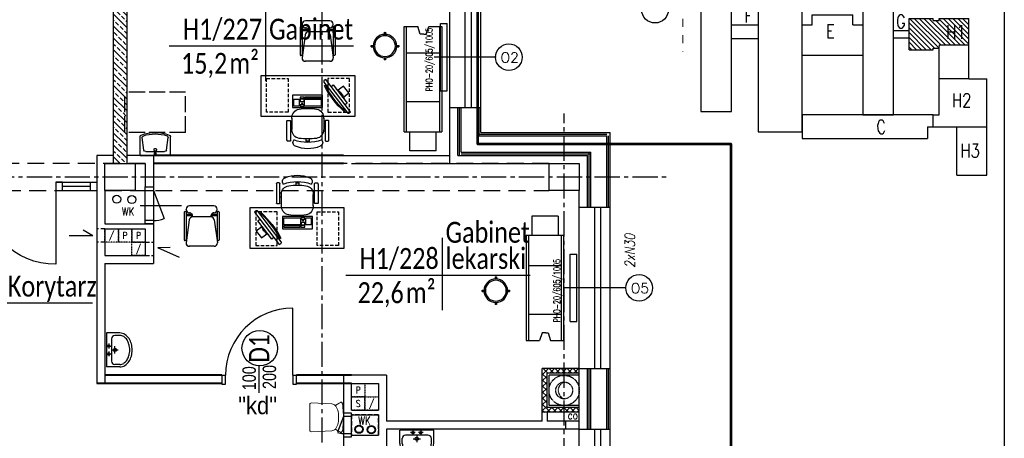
# Model space of a CAD drawing. Header units: millimetres. Extents: x 20447 to 23253, y -8211 to -4238.
# Tile 11 of 18: x 21753 to 23217, y -6874 to -6252. Entities that reach past the tile are written whole.
import ezdxf
from ezdxf.enums import TextEntityAlignment as Align

# ---------------------------------------------------------------- set-up
doc = ezdxf.new("R2010")
doc.units = ezdxf.units.MM
for name, pattern in [('ACAD_ISO02W100', [15, 12, -3]), ('CENTER2', [1.125, 0.75, -0.125, 0.125, -0.125]), ('DASHED', [0.75, 0.5, -0.25]), ('HIDDEN2', [0.1875, 0.125, -0.0625]), ('Przerywana', [24, 12, -12])]:
    doc.linetypes.add(name, pattern=pattern)
for name, color, linetype, lineweight in [('__zakres', 10, 'Continuous', 35), ('pfu moje', 95, 'Continuous', 40), ('szachty tabelki', 251, 'Continuous', 30), ('ŚCIANY_STARE', 250, 'Continuous', 25)]:
    doc.layers.add(name, color=color, linetype=linetype, lineweight=lineweight)
for name, color, linetype in [('_A_metki', 19, 'Continuous'), ('DOCIEPLENIE', 8, 'Continuous'), ('DRZWIOPIS', 250, 'Continuous'), ('GRAWITACJE', 1, 'HIDDEN2'), ('KONSTRUKCJA', 4, 'Continuous'), ('KRESK', 251, 'Continuous'), ('KRESKOWANIE', 250, 'Continuous'), ('ML-grzejniki', 3, 'Continuous'), ('ML-opis grzejniki', 1, 'Continuous'), ('nowe urz. sanit.', 251, 'Continuous'), ('OKNA', 250, 'Continuous'), ('okna wywietrzaki', 250, 'Continuous'), ('OKNA_OPIS', 7, 'Continuous'), ('OPIS', 7, 'Continuous'), ('opisy', 2, 'Continuous'), ('OPISY_ARCHITEKTURA', 7, 'Continuous'), ('OSIE', 1, 'CENTER2'), ('PODCIAGI', 251, 'DASHED'), ('s-piony c.o', 1, 'Continuous'), ('SANITARNE', 3, 'Continuous'), ('SCIANY_WEWNETRZNE', 5, 'Continuous'), ('SCIANY_ZEWNĘTRZNE', 5, 'Continuous'), ('SCIANY_ŻELBETOWE', 250, 'Continuous'), ('SLUPY', 250, 'Continuous'), ('SLUSARKA', 7, 'Continuous'), ('STOLDRZWI', 7, 'Continuous'), ('SZACHTY_EL', 250, 'Continuous'), ('TABELKA', 7, 'Continuous'), ('TECHNOLOGIA', 5, 'Continuous'), ('URZĄDZ_SANIT', 4, 'Continuous'), ('URZĄDZENIA_SANITARNE', 3, 'Continuous'), ('WODKAN', 3, 'Continuous'), ('ściany_p.pożar_kresk', 1, 'Continuous')]:
    doc.layers.add(name, color=color, linetype=linetype)
doc.styles.add('ARIAL', font='arial.ttf', dxfattribs={"width": 0.9})
doc.styles.add('MM', font='calibri.ttf', dxfattribs={"width": 0.6, "height": 15})
doc.styles.add('PITSIMP8', font='pitsimp8')
doc.styles.add('ROMAND', font='romand', dxfattribs={"height": 20})
doc.styles.add('ROMANS', font='ROMANS.shx', dxfattribs={"width": 0.6})
doc.styles.add('ROMANT', font='romant', dxfattribs={"height": 20})
doc.linetypes.add('OGRODZENIE1', pattern='A,0.25,-0.1,[133,ltypeshp.shx,S=0.1,R=0,X=-0.1,Y=0],-0.1,1', length=1.45)
doc.linetypes.add('ZIGZAG', pattern='A,0.0001,-0.2,[131,ltypeshp.shx,S=0.2,R=0,X=-0.2,Y=0],-0.4,[131,ltypeshp.shx,S=0.2,R=180,X=0.2,Y=0],-0.2', length=0.8001)
pattern_1 = [(45, (27150.955, -23019.7574), (-4.490128, 4.490128), []), (135, (27150.955, -23019.7574), (-4.490128, -4.490128), [])]
pattern_2 = [(315, (20665.042, -7897.261), (8.838835, 8.838835), []), (315, (20669.461, -7892.842), (8.838835, 8.838835), [6.25, -3.125])]

# ---------------------------------------------------------------- blocks, each defined once
blk = doc.blocks.new('OKNO_SCIANA_1X1')
for p, q in [((0.5, 1.5), (0.5, -0.5)), ((0, 1), (1, 1)), ((0, 0.7), (1, 0.7)), ((0, 0.5), (1, 0.5)), ((0, 0), (1, 0))]:
    blk.add_line(p, q)
blk = doc.blocks.new('umywalka_50')
for p, q in [((25.2, 0), (-25.2, 0)), ((-25.2, -20), (-25.2, 0)), ((25.2, -20), (25.2, 0)), ((-21.6, -20), (-21.6, -12.5)), ((16.6, -7.5), (-16.6, -7.5)), ((-2.2, -3.6), (-9.5, -3.6)), ((-5.8, -0.5), (-5.8, -6.5)), ((-5.3, -12.8), (5.4, -12.8)), ((0, -7.7), (0, -17.6)), ((9.4, -3.6), (2.3, -3.6)), ((5.8, -0.5), (5.8, -6.5)), ((21.6, -20), (21.6, -12.5))]:
    blk.add_line(p, q)
for centre, radius in [((-5.8, -3.6), 1.76), ((0, -12.8), 2.4), ((5.8, -3.6), 1.76)]:
    blk.add_circle(centre, radius)
for centre, radius, start, end in [((-16.6, -12.5), 5, 90, 180), ((16.6, -12.5), 5, 0, 90), ((-11.1, -20), 14.1, 180, 212.8258), ((-5.8, -16.6), 20.4, 212.8258, 237.2956), ((-11.1, -20), 10.5, 180, 212.8258), ((-5.8, -16.6), 16.8, 212.8258, 237.2956), ((5.8, -16.6), 16.8, 302.7044, 327.1742), ((5.8, -16.6), 20.4, 302.7044, 327.1742), ((11.1, -20), 10.5, 327.1742, 0), ((11.1, -20), 14.1, 327.1742, 0), ((-2.3, -11.1), 26.9, 237.2956, 255.1061), ((-2.3, -11.1), 23.3, 237.2956, 255.1061), ((0, -2.5), 35.8, 255.1061, 270), ((0, -2.5), 32.2, 255.1061, 270), ((0, -2.5), 32.2, 270, 284.8939), ((0, -2.5), 35.8, 270, 284.8939), ((2.3, -11.1), 23.3, 284.8939, 302.7044), ((2.3, -11.1), 26.9, 284.8939, 302.7044)]:
    blk.add_arc(centre, radius, start, end)
blk = doc.blocks.new('DP170')
for p, q in [((12, 180), (72, 180)), ((34.8, 95), (-34.8, 95)), ((12, 10), (122, 10))]:
    blk.add_line(p, q)
for points in [[(0, 190), (0, 180), (12, 180), (12, 190)], [(0, 0), (0, 10), (12, 10), (12, 0)]]:
    blk.add_lwpolyline(points, close=True)
for centre, radius, start, end in [((12, 180), 60, 270, 0), ((12, 10), 110, 0.0018, 90.0018)]:
    blk.add_arc(centre, radius, start, end)
blk = doc.blocks.new('A$7E94F132B1B80')
at = {"color": 18, "linetype": 'Continuous', "lineweight": 0}
for p, q in [((2.3, 44.3), (2, 43.8)), ((2.9, 44.8), (2.3, 44.3)), ((2.9, 44.8), (3.2, 44.9)), ((3.6, 45), (3.2, 44.9)), ((3.6, 45), (4, 44.9)), ((4.3, 44.8), (4, 44.9)), ((4.3, 44.8), (4.4, 44.7)), ((6.2, 43.7), (4.4, 44.7)), ((47.5, 43.9), (17.4, 42.4)), ((48.5, 43.7), (47.5, 43.9)), ((0.2, 29.9), (0, 26.7)), ((0.4, 33.1), (0.2, 29.9)), ((0.7, 36.3), (0.4, 33.1)), ((1.1, 39.4), (0.7, 36.3)), ((1.5, 42.5), (1.1, 39.4)), ((1.7, 43.2), (1.5, 42.5)), ((2, 43.8), (1.7, 43.2)), ((7.8, 42.8), (6.2, 43.7)), ((7.9, 30.9), (7.6, 28.7)), ((9, 42.1), (7.8, 42.8)), ((8.4, 33), (7.9, 30.9)), ((9.1, 35.1), (8.4, 33)), ((11.1, 40.8), (9, 42.1)), ((10.1, 37), (9.1, 35.1)), ((10.1, 37), (11.6, 39.9)), ((13.2, 41), (11.6, 39.9)), ((14.5, 41.7), (13.2, 41)), ((15.9, 42.2), (14.5, 41.7)), ((17.4, 42.4), (15.9, 42.2)), ((49.3, 43.2), (48.5, 43.7)), ((49.8, 42.4), (49.3, 43.2)), ((50, 41.4), (49.8, 42.4)), ((50, 3.6), (50, 41.4)), ((0, 26.7), (0, 23.5)), ((0, 21.5), (0, 23.5)), ((0, 18.3), (0, 21.5)), ((0.2, 15.1), (0, 18.3)), ((0.4, 11.9), (0.2, 15.1)), ((7.6, 28.7), (7.5, 26.6)), ((7.5, 26.6), (7.5, 18.4)), ((7.5, 18.4), (7.6, 16.3)), ((7.6, 16.3), (7.9, 14.1)), ((0.7, 8.7), (0.4, 11.9)), ((1.1, 5.6), (0.7, 8.7)), ((1.5, 2.5), (1.1, 5.6)), ((1.7, 1.8), (1.5, 2.5)), ((2, 1.2), (1.7, 1.8)), ((2.3, 0.7), (2, 1.2)), ((2.9, 0.2), (2.3, 0.7)), ((3.2, 0.1), (2.9, 0.2)), ((3.6, 0), (3.2, 0.1)), ((3.6, 0), (4, 0.1)), ((4.3, 0.2), (4, 0.1)), ((4.3, 0.2), (4.4, 0.3)), ((6.2, 1.3), (4.4, 0.3)), ((7.8, 2.2), (6.2, 1.3)), ((9, 2.9), (7.8, 2.2)), ((7.9, 14.1), (8.4, 12)), ((8.4, 12), (9.1, 9.9)), ((11.4, 4.4), (9, 2.9)), ((9.1, 9.9), (10.1, 8)), ((10.1, 8), (11.1, 6.1)), ((11.1, 6.1), (12.1, 5)), ((12.1, 5), (13.2, 4)), ((13.2, 4), (14.5, 3.3)), ((14.5, 3.3), (15.9, 2.8)), ((15.9, 2.8), (17.4, 2.6)), ((17.4, 2.6), (47.5, 1.1)), ((47.5, 1.1), (48.5, 1.3)), ((48.5, 1.3), (49.3, 1.8)), ((49.3, 1.8), (49.8, 2.6)), ((49.8, 2.6), (50, 3.6))]:
    blk.add_line(p, q, dxfattribs=at)
blk = doc.blocks.new('*U1666')
at = {"layer": '_A_metki', "color": 1}
for points in [[(50, 21.37), (50, -20)], [(-5.26, 0), (100.46, 0)]]:
    blk.add_lwpolyline(points, dxfattribs=at)
at = {"layer": '_A_metki', "insert": (46.18, -4), "char_height": 12, "width": 19.7618, "attachment_point": 3, "line_spacing_factor": 0.8, "style": 'MM'}
blk.add_mtext('{\\W0.8;m²}', dxfattribs=at)
at = {"layer": '_A_metki', "style": 'MM', "width": 0.8}
for tag, p in [('NAZWA 1', (52, 15)), ('NAZWA 2', (52, 0))]:
    blk.add_attdef(tag, text='', height=12, dxfattribs=at).set_placement(p, align=Align.BOTTOM_LEFT)
for tag, p in [('nr pom.', (48, 0)), ('POW', (24.18, -21.08))]:
    blk.add_attdef(tag, text='', height=12, dxfattribs=at).set_placement(p, align=Align.BOTTOM_RIGHT)
blk.add_attdef('POW.', text='', height=12, dxfattribs=at).set_placement((28, -4), align=Align.TOP_RIGHT)
at = {"layer": '_A_metki', "style": 'MM', "oblique": 15, "width": 0.8}
blk.add_attdef('posadzka', text='', height=12, dxfattribs=at).set_placement((52, -4), align=Align.TOP_LEFT)
blk = doc.blocks.new('FOTEL_DO_BIURKA1')
at = {"layer": 'TECHNOLOGIA'}
for p, q in [((-30.5, -19), (-30.5, 10.3)), ((-30, 10.8), (-25.7, 10.8)), ((-25.2, 10.3), (-25.2, -19)), ((-23, 1.2), (-25.1, 1.2)), ((-23, 13.9), (-23, -2.9)), ((24.2, 13.9), (24.2, -2.9)), ((24.2, 1.2), (26.3, 1.2)), ((26.2, 10.3), (26.2, -19.1)), ((31, 10.8), (26.7, 10.8)), ((31.5, -18.1), (31.5, 10.3)), ((-22.9, -4.8), (-25.1, -4.8)), ((24.1, -4.8), (26.3, -4.8)), ((-26.2, -20), (-29.5, -20)), ((-1.9, -21.9), (-1.9, -16.7)), ((3, -19.6), (-1.9, -19.6)), ((3, -21.9), (3, -16.7)), ((27.2, -20.1), (29.5, -20.1)), ((29.5, -20.1), (30.5, -20.1)), ((31.5, -18.1), (31.5, -19.1))]:
    blk.add_line(p, q, dxfattribs=at)
for centre, radius, start, end in [((-10.1, 14.9), 12.9, 99.7168, 185.5029), ((0.5, -76.7), 105.2, 82.9289, 97.0711), ((11.3, 14.9), 12.9, 354.4971, 80.2832), ((-30, 10.3), 0.5, 90, 180), ((-25.7, 10.3), 0.5, 360, 90), ((26.7, 10.3), 0.5, 90, 180), ((31, 10.3), 0.5, 360, 90), ((-10.4, -3.4), 12.6, 178.1589, 261.7138), ((11.6, -3.4), 12.6, 278.2862, 1.8411), ((-29.5, -19), 1, 180, 270), ((-26.2, -19), 1, 270, 360), ((-15.8, -22.2), 5.8, 138.4307, 251.0287), ((0.6, 38.9), 60.8, 250.108, 289.892), ((0.5, 16.4), 47.7, 247.6412, 292.9238), ((0.6, 82.6), 99.3, 262.596, 277.404), ((16.8, -22.1), 5.85, 292.7424, 39.9909), ((27.2, -19.1), 1, 180, 270), ((30.5, -19.1), 1, 270, 360)]:
    blk.add_arc(centre, radius, start, end, dxfattribs=at)
blk = doc.blocks.new('Monitor')
at = {"layer": 'TECHNOLOGIA', "color": 1}
for p, q in [((15, 10.8), (11.2, 10.8)), ((11.2, 10.8), (11.2, -23.6)), ((11.2, -23.6), (15, -23.6))]:
    blk.add_line(p, q, dxfattribs=at)
at = {"layer": 'TECHNOLOGIA'}
blk.add_lwpolyline([(15, -36.7), (15, 24), (18.2, 24, -0.414214), (19.8, 22.4), (19.8, -35.1, -0.414214), (18.2, -36.7)], format="xyb", close=True, dxfattribs=at)
at = {"layer": 'TECHNOLOGIA', "color": 1}
blk.add_lwpolyline([(10.2, -12.8), (0, -12.8), (0, 0), (10.2, 0)], dxfattribs=at)
for centre, radius, start, end in [((21.9, -6.4), 24, 88.6984, 94.9807), ((23.6, -6.4), 22.5, 96.4372, 99.7495), ((-102.5, -6.4), 125.6, 349.7304, 10.2272), ((-108.9, -6.3), 133.5, 349.6435, 10.3142), ((40.4, -6.4), 30.9, 161.2474, 198.7102), ((23.6, -6.4), 22.5, 260.2082, 263.5205), ((21.9, -6.4), 24, 264.977, 271.2593)]:
    blk.add_arc(centre, radius, start, end, dxfattribs=at)
blk = doc.blocks.new('KLAW')
at = {"layer": 'TECHNOLOGIA'}
for p, q in [((0, 0), (44.5, 0)), ((0, -18), (0, 0)), ((44.5, 0), (44.5, -18)), ((44.5, -18), (0, -18))]:
    blk.add_line(p, q, dxfattribs=at)
at = {"layer": 'TECHNOLOGIA', "color": 1}
for p, q in [((1.9, -2.6), (26.2, -2.6)), ((1.9, -4.4), (1.9, -2.6)), ((26.2, -4.4), (1.9, -4.4)), ((26.5, -6), (2, -6)), ((2, -6), (2, -16)), ((26.2, -2.6), (26.2, -4.4)), ((26.5, -16), (26.5, -6)), ((27.2, -2.6), (33.2, -2.6)), ((27.2, -4.7), (27.2, -2.6)), ((33.2, -4.7), (27.2, -4.7)), ((27.2, -16.1), (27.2, -14.1)), ((27.2, -14.1), (29, -14.1)), ((27.3, -6), (33.2, -6)), ((27.3, -9.2), (27.3, -6)), ((33.2, -9.2), (27.3, -9.2)), ((29, -12.3), (31.4, -12.3)), ((29, -14.1), (29, -12.3)), ((31.4, -12.3), (31.4, -14.1)), ((31.4, -14.1), (33.2, -14.1)), ((33.2, -2.6), (33.2, -4.7)), ((33.2, -6), (33.2, -9.2)), ((33.2, -14.1), (33.2, -16.1)), ((42.5, -6), (34, -6)), ((34, -16), (34, -6)), ((42.5, -16), (42.5, -6)), ((2, -16), (26.5, -16)), ((33.2, -16.1), (27.2, -16.1)), ((34, -16), (42.5, -16))]:
    blk.add_line(p, q, dxfattribs=at)
blk = doc.blocks.new('Klawiatura')
at = {"layer": 'TECHNOLOGIA', "color": 1}
blk.add_blockref('KLAW', (-22.25, 0), dxfattribs=at)
blk = doc.blocks.new('Ba03')
for p, q in [((-1, 20.5), (-1, 17.5)), ((1, 20.5), (1, 17.5)), ((-20.5, 1), (-17.5, 1)), ((17.5, 1), (20.5, 1)), ((-20.5, -1), (-17.5, -1)), ((17.5, -1), (20.5, -1)), ((-1, -17.5), (-1, -20.5)), ((1, -17.5), (1, -20.5))]:
    blk.add_line(p, q)
blk.add_circle((0, 0), 17.5)
at = {"color": 1}
blk.add_circle((0, 0), 15.5, dxfattribs=at)
for start, end in [(87.204, 92.796), (177.204, 182.796), (357.204, 2.796), (267.204, 272.796)]:
    blk.add_arc((0, 0), 20.5, start, end)
blk = doc.blocks.new('2DSAN314')
for p, q in [((-0.5, 0), (-0.5, 0.827)), ((-0.374, 0.224), (-0.427, 0.779)), ((0.374, 0.224), (0.427, 0.779)), ((0.5, 0), (0.5, 0.827)), ((0.5, 0), (-0.5, 0)), ((0.308, 0.167), (-0.308, 0.167))]:
    blk.add_line(p, q)
for points in [[(0.04, 0.245, 0.067459), (0.037, 0.268, 0.079812), (0.028, 0.287, 0.107118), (0.014, 0.3, 0.139889), (0, 0.305, 0.139889), (-0.014, 0.3, 0.107118), (-0.028, 0.287, 0.079812), (-0.037, 0.268, 0.067459), (-0.04, 0.245, 0.067459), (-0.037, 0.221, 0.079812), (-0.028, 0.202, 0.107118), (-0.014, 0.189, 0.139889), (0, 0.185, 0.139889), (0.014, 0.189, 0.107118), (0.028, 0.202, 0.079812), (0.037, 0.221, 0.067459)], [(0.024, 0.086, 0.067459), (0.022, 0.1, 0.079812), (0.017, 0.111, 0.107118), (0.009, 0.119, 0.139889), (0, 0.122, 0.139889), (-0.009, 0.119, 0.107118), (-0.017, 0.111, 0.079812), (-0.022, 0.1, 0.067459), (-0.024, 0.086, 0.067459), (-0.022, 0.071, 0.079812), (-0.017, 0.06, 0.107118), (-0.009, 0.052, 0.139889), (0, 0.05, 0.139889), (0.009, 0.052, 0.107118), (0.017, 0.06, 0.079812), (0.022, 0.071, 0.067459)]]:
    blk.add_lwpolyline(points, format="xyb", close=True)
for centre, radius, start, end in [((0, -0.004), 1.004, 62.4694, 117.5306), ((-0.433, 0.827), 0.0667, 117.5306, 180), ((-0.361, 0.788), 0.0667, 114.4782, 187.6882), ((0, -0.004), 0.938, 65.5218, 114.4782), ((0.361, 0.788), 0.0667, 352.3118, 65.5218), ((0.433, 0.827), 0.0667, 0, 62.4694), ((-0.308, 0.233), 0.0667, 187.6882, 270), ((0.308, 0.233), 0.0667, 270, 352.3118)]:
    blk.add_arc(centre, radius, start, end)
at = {"linetype": 'ByBlock', "style": 'PITSIMP8', "flags": 9}
for tag, p in [('VOLUMENSTROM', (-0.231, 0.46)), ('DRUCK/-STUFE', (-0.231, 0.44)), ('RAUM/GRUPPE', (-0.231, 0.58)), ('BEZEICHNUNG', (-0.231, 0.6)), ('TEMPERATUR', (-0.231, 0.36)), ('POS.NR.G-LV', (-0.231, 0.56)), ('ANSCHLUSS', (-0.231, 0.42)), ('SCHUTZART', (-0.231, 0.32)), ('DREHZAHL', (-0.231, 0.34)), ('KENNUNG', (-0.231, 0.5)), ('LEISTUNG', (-0.231, 0.48)), ('FABRIKAT', (-0.231, 0.54)), ('GROESSE', (-0.231, 0.4)), ('TYP', (-0.231, 0.52)), ('DN', (-0.231, 0.38)), ('SPANNUNG/FREQUENZ', (-0.231, 0.3)), ('GEWICHT', (-0.231, 0.28)), ('FREI', (-0.231, 0.26)), ('FREI', (-0.231, 0.24)), ('FREI', (-0.231, 0.22))]:
    blk.add_attdef(tag, text='', height=0.01, dxfattribs=at).set_placement(p, align=Align.MIDDLE)
blk = doc.blocks.new('Umywalka')
at = {"layer": 'URZĄDZ_SANIT', "xscale": 50, "yscale": 38, "zscale": 50, "rotation": 180}
blk.add_blockref('2DSAN314', (0, 0), dxfattribs=at)
blk = doc.blocks.new('A$7E781763181EF')
at = {"layer": 'nowe urz. sanit.', "color": 250, "linetype": 'ACAD_ISO02W100', "ltscale": 2}
for p, q in [((0, 94.2), (90, 94.2)), ((0, 34.2), (0, 94.2)), ((90, 34.2), (90, 94.2)), ((0, 34.2), (90, 34.2))]:
    blk.add_line(p, q, dxfattribs=at)
at = {"layer": 'nowe urz. sanit.', "color": 250, "ltscale": 50, "xscale": 0.9, "yscale": 0.9, "zscale": 0.9, "rotation": 180}
blk.add_blockref('Umywalka', (45, 0), dxfattribs=at)
blk = doc.blocks.new('Krzesło')
at = {"layer": 'TECHNOLOGIA'}
for p, q in [((255.8, 194.9), (255.4, 194.9)), ((259, 196.9), (259, 195.9)), ((260, 197.9), (301, 197.9)), ((271.3, 190.5), (305.3, 195.1)), ((302, 196.9), (302, 195.9)), ((310.4, 190.4), (310.4, 153.4)), ((250.4, 189.9), (250.4, 153.9)), ((267, 185.5), (267, 158.3)), ((310.4, 190.2), (310.4, 153.6)), ((255.8, 148.9), (255.4, 148.9)), ((259, 147.9), (259, 146.9)), ((271.3, 153.3), (305.3, 148.7)), ((302, 147.9), (302, 146.9)), ((260, 145.9), (301, 145.9))]:
    blk.add_line(p, q, dxfattribs=at)
at = {"layer": 'TECHNOLOGIA', "color": 2}
for p, q in [((260, 194.9), (301, 194.9)), ((263.5, 194.9), (263.5, 185.9)), ((265.5, 194.9), (265.5, 185.4)), ((260, 148.9), (301, 148.9)), ((263.5, 157.9), (263.5, 148.9)), ((265.5, 158.4), (265.5, 148.9))]:
    blk.add_line(p, q, dxfattribs=at)
at = {"layer": 'TECHNOLOGIA'}
for centre, radius, start, end in [((255.4, 189.9), 5, 90, 180), ((255.8, 189.9), 5, 0, 90), ((260, 196.9), 1, 90, 180), ((260, 195.9), 1, 180, 270), ((272, 185.5), 5, 97.7652, 180), ((301, 196.9), 1, 0, 90), ((301, 195.9), 1, 270, 0), ((305.9, 190.6), 4.54, 354.2628, 97.2432), ((265.8, 190.4), 4.98, 185.3296, 284.2434), ((255.4, 153.9), 5, 180, 270), ((255.8, 153.9), 5, 270, 0), ((260, 147.9), 1, 90, 180), ((260, 146.9), 1, 180, 270), ((265.8, 153.4), 4.98, 75.7566, 174.6704), ((272, 158.3), 5, 180, 262.2348), ((301, 147.9), 1, 0, 90), ((301, 146.9), 1, 270, 0), ((305.9, 153.2), 4.54, 262.7568, 5.7372)]:
    blk.add_arc(centre, radius, start, end, dxfattribs=at)
blk = doc.blocks.new('A$C45BA17E2')
at = {"layer": 'TECHNOLOGIA'}
for p, q in [((19.6, 185), (0, 185)), ((0, 185), (0, 28.1)), ((3.6, 185), (3.6, 28.1)), ((23.4, 173.5), (19.6, 185)), ((32.1, 173.5), (36, 185)), ((56, 185), (36, 185)), ((52.4, 28.1), (52.4, 185)), ((56, 28.1), (56, 185)), ((26.7, 173.5), (23.4, 173.5)), ((26.7, 173.5), (32.1, 173.5)), ((8.5, 28.1), (0, 28.1)), ((8.5, 0), (8.5, 28.1)), ((56, 28.1), (47.5, 28.1)), ((47.5, 0), (47.5, 28.1)), ((8.5, 0), (47.5, 0))]:
    blk.add_line(p, q, dxfattribs=at)
at = {"layer": 'TECHNOLOGIA', "color": 1}
for p, q in [((52.4, 145.6), (3.6, 145.6)), ((52.4, 73.3), (3.6, 73.3)), ((47.5, 28.1), (8.5, 28.1))]:
    blk.add_line(p, q, dxfattribs=at)
blk = doc.blocks.new('SZACHT')
for p, q in [((0, 0), (0, 20)), ((0, 20), (20, 20)), ((20, 20), (20, 0)), ((20, 0), (0, 0))]:
    blk.add_line(p, q)
at = {"style": 'ROMANS', "width": 0.8}
blk.add_attdef('5', text='', height=10, dxfattribs=at).set_placement((10, 9.9), align=Align.MIDDLE)
blk = doc.blocks.new('A$7E9A6F359240')
at = {"layer": 'KRESK'}
h = blk.add_hatch(dxfattribs=at)
h.set_pattern_fill('ANSI31', color=256, scale=1.6, angle=270, style=0)
h.set_pattern_definition([(315, (13560.2714, -18272.8433), (3.5921024, 3.5921024), [])])
h.paths.add_polyline_path([(398.3, 193.6), (398.3, 233), (353.8, 233), (353.8, 229.8), (345.2, 229.8), (345.2, 233), (309.4, 233), (309.4, 215), (309.4, 204.3), (309.4, 186.4), (345.2, 186.4), (345.2, 188.7), (353.8, 188.7), (354.7, 193.6)])
h.paths.add_polyline_path([(359.2, 196.1), (359.2, 229.5), (400.7, 229.5), (400.7, 196.1)], flags=9)
at = {"layer": 'KONSTRUKCJA', "color": 250}
for p, q in [((186.5, 427.5), (186.5, 364.2)), ((186.5, 427.5), (295.2, 427.5)), ((295.2, 427.5), (295.2, 364.2)), ((185.6, 377.4), (185.6, 372.4)), ((186.5, 364.2), (295.2, 364.2)), ((240.8, 364.2), (240.8, 315.4)), ((295.2, 364.2), (295.2, 315.4)), ((85.3, 315.4), (150.5, 315.4)), ((240.8, 315.4), (240.8, 89.6)), ((286, 315.4), (240.8, 315.4)), ((240.8, 315.4), (295.2, 315.4)), ((286, 89.6), (286, 315.4)), ((165.1, 238.6), (225.8, 238.6)), ((165.1, 223.5), (165.1, 238.6)), ((225.8, 223.5), (225.8, 238.6)), ((45.2, 223.5), (85.3, 223.5)), ((150.5, 223.5), (165.1, 223.5)), ((225.8, 223.5), (240.8, 223.5)), ((309.4, 233), (345.2, 233)), ((309.4, 186.4), (309.4, 233)), ((345.2, 229.8), (345.2, 233)), ((345.2, 229.8), (353.8, 229.8)), ((353.8, 233), (398.3, 233)), ((353.8, 229.8), (353.8, 233)), ((398.3, 143.4), (398.3, 233)), ((286, 215), (309.4, 215)), ((45.2, 203.4), (85.3, 203.4)), ((286, 204.3), (309.4, 204.3)), ((353.8, 188.7), (354.7, 193.6)), ((354.7, 193.6), (398.3, 193.6)), ((150.5, 178.4), (240.8, 178.4)), ((309.4, 186.4), (345.2, 186.4)), ((345.2, 186.4), (345.2, 188.7)), ((345.2, 188.7), (353.8, 188.7)), ((353.8, 89.6), (353.8, 188.7)), ((398.3, 143.4), (353.8, 143.4)), ((398.3, 143.4), (424.8, 143.4)), ((424.8, 0), (424.8, 143.4)), ((345.2, 89.6), (150.5, 89.6)), ((150.5, 89.6), (150.5, 54.5)), ((240.8, 89.6), (286, 89.6)), ((345.2, 71.7), (345.2, 89.6)), ((345.2, 89.6), (353.8, 89.6)), ((336.6, 71.7), (424.8, 71.7)), ((336.6, 71.7), (336.6, 54.5)), ((380.4, 0), (380.4, 71.7)), ((150.5, 54.5), (336.6, 54.5)), ((380.4, 0), (424.8, 0))]:
    blk.add_line(p, q, dxfattribs=at)
for points in [[(0, 315.4), (0, 94.6), (45.2, 94.6), (45.2, 315.4)], [(85.3, 315.4), (85.3, 64.5), (150.5, 64.5), (150.5, 315.4)]]:
    blk.add_lwpolyline(points, close=True, dxfattribs=at)
at = {"layer": 'OPIS', "color": 250, "linetype": 'Continuous'}
for p, q in [((57.4, 423.9), (102.2, 351.5)), ((165.5, 329.8), (57.4, 423.9)), ((102.2, 351.5), (135, 389.2))]:
    blk.add_line(p, q, dxfattribs=at)
at = {"layer": 'KONSTRUKCJA', "color": 250, "style": 'ROMANT', "width": 0.8}
for s, height, p in [('K1', 20.07, (261.9, 404.7)), ('K2', 20.07, (258, 341.3)), ('D', 20.1, (11.4, 290.7)), ('B', 20.1, (102.7, 290)), ('A', 20.1, (252.6, 291.9)), ('F', 20.1, (64.5, 236.9)), ('G', 20.1, (289.9, 228.5)), ('E', 20.1, (185.7, 214.1)), ('H1', 20.07, (364.3, 212.8)), ('H2', 20.07, (373, 111.3)), ('H3', 20.07, (385.6, 36.5))]:
    blk.add_text(s, height=height, dxfattribs=at).set_placement(p, align=Align.MIDDLE_LEFT)
blk.add_text('C', height=20.1, rotation=1.9795, dxfattribs=at).set_placement((260.6, 71.3), align=Align.MIDDLE_LEFT)
at = {"layer": 'OPIS', "color": 250, "style": 'ROMANT', "width": 0.8}
for s, height, p in [('Pn', 20.07, (21.3, 442.4)), ('W', 20.1, (139, 411)), ('Z', 20.1, (74.1, 348.2))]:
    blk.add_text(s, height=height, dxfattribs=at).set_placement(p, align=Align.MIDDLE_LEFT)

msp = doc.modelspace()

# ---------------------------------------------------------------- hatches: boundary and pattern name
at = {"layer": 'KRESKOWANIE'}
h = msp.add_hatch(dxfattribs=at)
h.set_pattern_fill('BRASS', color=256, scale=50, angle=315, style=0)
h.set_pattern_definition(pattern_2)
h.paths.add_polyline_path([(21912.5, -6148), (21902.5, -6148), (21902.5, -6435.5), (21912.5, -6435.5)])
h.paths.add_polyline_path([(21902.5, -6148), (21892.5, -6148), (21892.5, -6435.5), (21902.5, -6435.5)])
h = msp.add_hatch(dxfattribs=at)
h.set_pattern_fill('BRASS', color=256, scale=50, angle=315, style=0)
h.set_pattern_definition(pattern_2)
h.paths.add_polyline_path([(21902.5, -6465.5), (21912.5, -6465.5), (21912.5, -6435.5), (21902.5, -6435.5)])
h.paths.add_polyline_path([(21892.5, -6465.5), (21902.5, -6465.5), (21902.5, -6435.5), (21892.5, -6435.5)])
at = {"layer": 'ściany_p.pożar_kresk', "ltscale": 50}
h = msp.add_hatch(dxfattribs=at)
h.set_pattern_fill('NET', color=256, scale=2, angle=45, style=0)
h.set_pattern_definition(pattern_1)
h.paths.add_polyline_path([(22562.5, -6770.5), (22530, -6770.5), (22530, -6835.5), (22537, -6835.5), (22562.5, -6835.5), (22562.5, -6828.5), (22537, -6828.5), (22537, -6777.5), (22562.5, -6777.5)])
h.paths.add_polyline_path([(22585, -6770.5), (22562.5, -6770.5), (22562.5, -6777.5), (22585, -6777.5)])
h.paths.add_polyline_path([(22585, -6828.5), (22562.5, -6828.5), (22562.5, -6835.5), (22585, -6835.5)])
h = msp.add_hatch(dxfattribs=at)
h.set_pattern_fill('NET', color=256, scale=2, angle=45, style=0)
h.set_pattern_definition(pattern_1)
h.paths.add_polyline_path([(22562.5, -6770.5), (22530, -6770.5), (22530, -6835.5), (22537, -6835.5), (22562.5, -6835.5), (22562.5, -6828.5), (22537, -6828.5), (22537, -6777.5), (22562.5, -6777.5)])
h.paths.add_polyline_path([(22585, -6770.5), (22562.5, -6770.5), (22562.5, -6777.5), (22585, -6777.5)])
h.paths.add_polyline_path([(22585, -6828.5), (22562.5, -6828.5), (22562.5, -6835.5), (22585, -6835.5)])
h = msp.add_hatch(dxfattribs=at)
h.set_pattern_fill('NET', color=256, scale=2, angle=45, style=0)
h.set_pattern_definition([(45, (27150.955, -23019.7574), (-4.490128, 4.490128), []), (135, (27150.955, -23019.7574), (-4.490128, -4.490128), [])])
h.paths.add_polyline_path([(22562.5, -6770.5), (22530, -6770.5), (22530, -6835.5), (22537, -6835.5), (22562.5, -6835.5), (22562.5, -6828.5), (22537, -6828.5), (22537, -6777.5), (22562.5, -6777.5)])
h.paths.add_polyline_path([(22585, -6770.5), (22562.5, -6770.5), (22562.5, -6777.5), (22585, -6777.5)])
h.paths.add_polyline_path([(22585, -6828.5), (22562.5, -6828.5), (22562.5, -6835.5), (22585, -6835.5)])

# ---------------------------------------------------------------- linework, layer by layer
msp.add_line((22159.2, -6780.5), (22159.2, -6680.6))
msp.add_arc((22159.2, -6780.5), 99.9, 90, 180)
at = {"layer": '__zakres', "linetype": 'OGRODZENIE1', "lineweight": 53, "ltscale": 40}
msp.add_lwpolyline([(20698.6, -4354), (21918.7, -4344.4), (21912.5, -5443), (22388.9, -5450.1), (22388.9, -5862), (22577.5, -5862), (22577.5, -6180.2), (22433.5, -6180.2), (22433.5, -6436.3), (22810.2, -6436.3), (22810.2, -7932.1), (20698.6, -7932.1), (20698.6, -4354)], dxfattribs=at)
at = {"layer": 'DOCIEPLENIE', "ltscale": 0.2}
for p, q in [((22404.5, -6453.5), (22404.5, -6382.5)), ((22409.5, -6448.5), (22409.5, -6382.5)), ((22438.5, -6419.5), (22438.5, -6382.5)), ((22438.5, -6419.5), (22631, -6419.5)), ((22631, -6530.5), (22631, -6419.5)), ((22409.5, -6448.5), (22602, -6448.5)), ((22602, -6530.5), (22602, -6448.5)), ((22404.5, -6453.5), (22597, -6453.5)), ((22597, -6530.5), (22597, -6453.5)), ((22597, -6860.5), (22597, -6770.5)), ((22602, -6860.5), (22602, -6770.5)), ((22631, -6860.5), (22631, -6770.5))]:
    msp.add_line(p, q, dxfattribs=at)
at = {"layer": 'DOCIEPLENIE', "linetype": 'ZIGZAG', "ltscale": 5}
for p, q in [((22407, -6453.5), (22407, -6382.5)), ((22436, -6424.5), (22436, -6382.5)), ((22433.5, -6422), (22626, -6422)), ((22628.5, -6530.5), (22628.5, -6424.5)), ((22409.5, -6451), (22602, -6451)), ((22599.5, -6530.5), (22599.5, -6448.5)), ((22599.5, -6860.5), (22599.5, -6770.5)), ((22628.5, -6860.5), (22628.5, -6770.5))]:
    msp.add_line(p, q, dxfattribs=at)
at = {"layer": 'DRZWIOPIS', "color": 250}
for p, q in [((22109.3, -6806.5), (22109.3, -6766.5)), ((22053.8, -6780.5), (22059.3, -6780.5)), ((22159.2, -6780.5), (22164.8, -6780.5))]:
    msp.add_line(p, q, dxfattribs=at)
for points in [[(22053.8, -6780.5), (22053.8, -6793.8), (22059.3, -6793.8), (22059.3, -6780.5)], [(22159.2, -6780.5), (22159.2, -6793.8), (22164.8, -6793.8), (22164.8, -6780.5)]]:
    msp.add_lwpolyline(points, dxfattribs=at)
at = {"layer": 'DRZWIOPIS', "color": 1}
msp.add_circle((22110.1, -6740.1), 26.4, dxfattribs=at)
at = {"layer": 'GRAWITACJE', "color": 3, "linetype": 'Continuous'}
for p, q in [((21847.6, -6564), (21862.1, -6572.7)), ((21826.7, -6572.7), (21862.1, -6572.7)), ((21977.1, -6590.3), (21958.6, -6591)), ((21991, -6605.5), (21958.6, -6591))]:
    msp.add_line(p, q, dxfattribs=at)
at = {"layer": 'GRAWITACJE', "ltscale": 50}
for p, q in [((21880, -6562.5), (21868, -6562.5)), ((21880, -6582.5), (21868, -6582.5)), ((21940, -6582.5), (21952, -6582.5)), ((21940, -6602.5), (21952, -6602.5))]:
    msp.add_line(p, q, dxfattribs=at)
at = {"layer": 'ML-grzejniki', "ltscale": 50}
for p, q in [((22378.8, -6357.5), (22378.8, -6257.5)), ((22378.8, -6257.5), (22388.8, -6257.5)), ((22388.8, -6357.5), (22388.8, -6257.5)), ((22378.8, -6357.5), (22388.8, -6357.5)), ((22571.3, -6700.5), (22571.3, -6600.5)), ((22571.3, -6600.5), (22581.3, -6600.5)), ((22581.3, -6700.5), (22581.3, -6600.5)), ((22571.3, -6700.5), (22581.3, -6700.5))]:
    msp.add_line(p, q, dxfattribs=at)
at = {"layer": 'OKNA_OPIS', "linetype": 'Continuous'}
for centre in [(22697.5, -6236.8), (22480.4, -6307.5), (22673.8, -6650.5)]:
    msp.add_circle(centre, 19.8, dxfattribs=at)
at = {"layer": 'OPISY_ARCHITEKTURA', "linetype": 'Przerywana', "lineweight": 9}
msp.add_line((22738.8, -5410.5), (22738.8, -6299.1), dxfattribs=at)
at = {"layer": 'OSIE', "ltscale": 50}
for p, q in [((22202.5, -5886.9), (22202.5, -8036.6)), ((22202.5, -5886.9), (22202.5, -8036.6)), ((22562.5, -8036.6), (22562.5, -6391.4)), ((22562.5, -8036.6), (22562.5, -6391.4)), ((20526.5, -6485.5), (22719.5, -6485.5)), ((20526.5, -6485.5), (22719.5, -6485.5))]:
    msp.add_line(p, q, dxfattribs=at)
at = {"layer": 'pfu moje', "ltscale": 25}
for p, q in [((22234.5, -6453.5), (21952, -6453.5)), ((22234.5, -6465.5), (21952, -6465.5)), ((22053.8, -6780.5), (21880, -6780.5)), ((22246.5, -6780.5), (22164.8, -6780.5)), ((22053.8, -6792.5), (21868, -6792.5)), ((22246.5, -6792.5), (22164.8, -6792.5))]:
    msp.add_line(p, q, dxfattribs=at)
at = {"layer": 'PODCIAGI', "ltscale": 50}
for p, q in [((22540, -6465.5), (20917, -6465.5)), ((20905, -6505.5), (22540, -6505.5))]:
    msp.add_line(p, q, dxfattribs=at)
at = {"layer": 's-piony c.o', "ltscale": 50}
msp.add_line((22565, -6860.5), (22565, -6848.5), dxfattribs=at)
msp.add_line((22565, -6860.5), (22565, -6848.5), dxfattribs=at)
msp.add_line((22565, -6860.5), (22565, -6848.5), dxfattribs=at)
at = {"layer": 'SCIANY_WEWNETRZNE', "ltscale": 50}
for p, q in [((22585, -6828.5), (22537, -6828.5)), ((22585, -6835.5), (22537, -6835.5))]:
    msp.add_line(p, q, dxfattribs=at)
at = {"layer": 'SCIANY_WEWNETRZNE', "color": 2, "ltscale": 50}
msp.add_line((22585, -6825.5), (22540, -6825.5), dxfattribs=at)
at = {"layer": 'SCIANY_ZEWNĘTRZNE'}
for p, q in [((22392.5, -6382.5), (22438.5, -6382.5)), ((22392.5, -6465.5), (22392.5, -6382.5)), ((22433.5, -6424.5), (22433.5, -6382.5)), ((22433.5, -6424.5), (22626, -6424.5)), ((22626, -6530.5), (22626, -6424.5)), ((22392.5, -6465.5), (22540, -6465.5)), ((22585, -6530.5), (22585, -6505.5)), ((22585, -6530.5), (22631, -6530.5)), ((22620, -6530.5), (22630, -6530.5)), ((22585, -6860.5), (22585, -6770.5)), ((22585, -6770.5), (22631, -6770.5)), ((22626, -6860.5), (22626, -6770.5)), ((22585, -6860.5), (22631, -6860.5))]:
    msp.add_line(p, q, dxfattribs=at)
at = {"layer": 'SCIANY_ŻELBETOWE'}
for p, q in [((21892.5, -6103), (21892.5, -6465.5)), ((21912.5, -6103), (21912.5, -6465.5))]:
    msp.add_line(p, q, dxfattribs=at)
at = {"layer": 'SLUPY'}
for points in [[(21880, -6465.5), (21925, -6465.5), (21925, -6505.5), (21880, -6505.5)], [(22540, -6465.5), (22585, -6465.5), (22585, -6505.5), (22540, -6505.5)]]:
    msp.add_lwpolyline(points, close=True, dxfattribs=at)
at = {"layer": 'SLUSARKA', "ltscale": 50}
for p, q in [((21807, -6493.5), (21868, -6493.5)), ((21858, -6493.5), (21858, -6505.5)), ((21807, -6505.5), (21868, -6505.5)), ((21817, -6499.5), (21858, -6499.5))]:
    msp.add_line(p, q, dxfattribs=at)
at = {"layer": 'STOLDRZWI'}
for p, q in [((21952, -6505.5), (21968.1, -6547.5)), ((21932.2, -6528), (21993.8, -6528)), ((22234.5, -6842), (22225.5, -6865.3))]:
    msp.add_line(p, q, dxfattribs=at)
for points in [[(21940, -6555.5), (21940, -6500.5), (21952, -6500.5), (21952, -6555.5)], [(21940, -6550.5), (21940, -6505.5), (21952, -6505.5), (21952, -6550.5)], [(22246.5, -6872), (22246.5, -6837), (22234.5, -6837), (22234.5, -6872)], [(22246.5, -6867), (22246.5, -6842), (22234.5, -6842), (22234.5, -6867)]]:
    msp.add_lwpolyline(points, close=True, dxfattribs=at)
for centre, radius, start, end in [((21952, -6505.5), 45, 270, 290.9697), ((22234.5, -6842), 25, 249.0303, 270)]:
    msp.add_arc(centre, radius, start, end, dxfattribs=at)
at = {"layer": 'SZACHTY_EL', "linetype": 'HIDDEN2', "ltscale": 50}
msp.add_lwpolyline([(22246.5, -6869.5), (22286.5, -6869.5), (22286.5, -6839.5), (22246.5, -6839.5)], close=True, dxfattribs=at)
msp.add_lwpolyline([(22246.5, -6869.5), (22286.5, -6869.5), (22286.5, -6839.5), (22246.5, -6839.5)], close=True, dxfattribs=at)
msp.add_lwpolyline([(22246.5, -6869.5), (22286.5, -6869.5), (22286.5, -6839.5), (22246.5, -6839.5)], close=True, dxfattribs=at)
at = {"layer": 'TABELKA', "ltscale": 25}
msp.add_line((23216.5, -4237.5), (23216.5, -8146.4), dxfattribs=at)
at = {"layer": 'TECHNOLOGIA'}
for points in [[(22251.8, -6395.1), (22251.8, -6335.1), (22111.8, -6335.1), (22111.8, -6395.1)], [(22095.6, -6531.6), (22095.6, -6591.6), (22235.6, -6591.6), (22235.6, -6531.6)]]:
    msp.add_lwpolyline(points, close=True, dxfattribs=at)
at = {"layer": 'TECHNOLOGIA', "color": 1, "linetype": 'DASHED', "ltscale": 10}
for points in [[(22120.3, -6389.1), (22120.3, -6339.3), (22152.2, -6339.3), (22152.2, -6389.1)], [(22243.3, -6389.1), (22243.3, -6339.3), (22211.5, -6339.3), (22211.5, -6389.1)], [(22104.1, -6537.6), (22104.1, -6587.4), (22135.9, -6587.4), (22135.9, -6537.6)], [(22227.1, -6537.6), (22227.1, -6587.4), (22195.3, -6587.4), (22195.3, -6537.6)]]:
    msp.add_lwpolyline(points, close=True, dxfattribs=at)
at = {"layer": 'WODKAN'}
for centre, radius in [((21897.6, -6518.7), 6), ((21920, -6519.2), 6), ((22257.6, -6860.8), 6), ((22257.6, -6860.8), 5), ((22275.9, -6861.4), 6), ((22275.9, -6861.4), 5)]:
    msp.add_circle(centre, radius, dxfattribs=at)
at = {"layer": 'WODKAN', "linetype": 'HIDDEN2'}
for radius in [22.5, 12.5]:
    msp.add_circle((22562.5, -6803), radius, dxfattribs=at)
msp.add_arc((22566.8, -6803), 13.2, 109.108, 250.892, dxfattribs=at)
at = {"layer": 'ściany_p.pożar_kresk', "ltscale": 50}
msp.add_line((22537, -6835.5), (22530, -6835.5), dxfattribs=at)
msp.add_line((22537, -6835.5), (22530, -6835.5), dxfattribs=at)
msp.add_line((22537, -6835.5), (22530, -6835.5), dxfattribs=at)
at = {"layer": 'ŚCIANY_STARE'}
for p, q in [((21868, -6453.5), (21868, -6792.5)), ((21892.5, -6453.5), (21868, -6453.5)), ((21952, -6453.5), (21912.5, -6453.5)), ((21925, -6465.5), (21940, -6465.5)), ((21940, -6465.5), (21940, -6500.5)), ((21940, -6465.5), (21940, -6500.5)), ((21952, -6453.5), (21952, -6500.5)), ((21952, -6453.5), (21952, -6500.5)), ((22234.5, -6453.5), (22367.5, -6453.5)), ((22246.5, -6465.5), (22367.5, -6465.5)), ((22367.5, -6453.5), (22392.5, -6453.5)), ((22367.5, -6465.5), (22392.5, -6465.5)), ((21880, -6505.5), (21880, -6555.5)), ((21880, -6505.5), (21880, -6555.5)), ((21940, -6500.5), (21952, -6500.5)), ((21880, -6555.5), (21952, -6555.5)), ((21880, -6562.5), (21880, -6602.5)), ((21880, -6562.5), (21940, -6562.5)), ((21880, -6562.5), (21880, -6582.5)), ((21940, -6562.5), (21940, -6602.5)), ((21952, -6555.5), (21952, -6614.5)), ((21880, -6602.5), (21940, -6602.5)), ((21880, -6614.5), (21880, -6792.5)), ((21880, -6614.5), (21952, -6614.5)), ((22585, -6770.5), (22530, -6770.5)), ((22530, -6848.5), (22530, -6770.5)), ((22234.5, -6780.5), (22234.5, -6928.5)), ((22298.5, -6780.5), (22246.5, -6780.5)), ((22298.5, -6780.5), (22298.5, -6848.5)), ((22585, -6777.5), (22537, -6777.5)), ((22537, -6828.5), (22537, -6777.5)), ((22246.5, -6792.5), (22286.5, -6792.5)), ((22246.5, -6832.5), (22246.5, -6792.5)), ((22286.5, -6792.5), (22286.5, -6832.5)), ((22246.5, -6832.5), (22286.5, -6832.5)), ((22246.5, -6839.5), (22286.5, -6839.5)), ((22246.5, -6869.5), (22246.5, -6839.5)), ((22286.5, -6839.5), (22286.5, -6869.5)), ((22537, -6835.5), (22537, -6848.5)), ((22530, -6848.5), (22298.5, -6848.5)), ((22585, -6860.5), (22298.5, -6860.5)), ((22298.5, -6860.5), (22298.5, -7000.5)), ((22585, -6848.5), (22537, -6848.5)), ((22246.5, -6869.5), (22286.5, -6869.5))]:
    msp.add_line(p, q, dxfattribs=at)
at = {"layer": 'ŚCIANY_STARE', "color": 2}
for p in [(22585, -6780.5), (22540, -6825.5)]:
    msp.add_line(p, (22540, -6780.5), dxfattribs=at)

# ---------------------------------------------------------------- block references
at = {"layer": '_A_metki'}
ref = msp.add_blockref('*U1666', (21989.2, -6290.7), dxfattribs=dict(at, xscale=2.592, yscale=2.592, zscale=2.592))
ref.add_attrib('NAZWA 2', 'Gabinet', dxfattribs={"height": 31.1, "style": 'MM', "width": 0.8}).set_placement((22124, -6290.7), align=Align.BOTTOM_LEFT)
ref.add_attrib('nr pom.', 'H1/227', dxfattribs={"height": 31.1, "style": 'MM', "width": 0.8}).set_placement((22113.6, -6290.7), align=Align.BOTTOM_RIGHT)
ref.add_attrib('POW.', '15,2', dxfattribs={"height": 31.1, "style": 'MM', "width": 0.8}).set_placement((22061.8, -6301.1), align=Align.TOP_RIGHT)
ref = msp.add_blockref('*U1666', (22251.6, -6631.7), dxfattribs=dict(at, xscale=2.592, yscale=2.592, zscale=2.592))
ref.add_attrib('NAZWA 2', 'lekarski', dxfattribs={"height": 31.1, "style": 'MM', "width": 0.8}).set_placement((22386.3, -6631.7), align=Align.BOTTOM_LEFT)
ref.add_attrib('NAZWA 1', 'Gabinet', dxfattribs={"height": 31.1, "style": 'MM', "width": 0.8}).set_placement((22386.3, -6592.8), align=Align.BOTTOM_LEFT)
ref.add_attrib('nr pom.', 'H1/228', dxfattribs={"height": 31.1, "style": 'MM', "width": 0.8}).set_placement((22376, -6631.7), align=Align.BOTTOM_RIGHT)
ref.add_attrib('POW.', '22,6', dxfattribs={"height": 31.1, "style": 'MM', "width": 0.8}).set_placement((22324.1, -6642.1), align=Align.TOP_RIGHT)
ref = msp.add_blockref('*U1666', (21601, -6672.8), dxfattribs=dict(at, xscale=2.592, yscale=2.592, zscale=2.592))
ref.add_attrib('NAZWA 2', 'Korytarz', dxfattribs={"height": 31.1, "style": 'MM', "width": 0.8}).set_placement((21735.8, -6672.8), align=Align.BOTTOM_LEFT)
ref.add_attrib('nr pom.', 'H1/203', dxfattribs={"height": 31.1, "style": 'MM', "width": 0.8}).set_placement((21725.5, -6672.8), align=Align.BOTTOM_RIGHT)
ref.add_attrib('POW.', '16,2', dxfattribs={"height": 31.1, "style": 'MM', "width": 0.8}).set_placement((21673.6, -6683.2), align=Align.TOP_RIGHT)
at = {"layer": 'GRAWITACJE', "linetype": 'Continuous'}
for p, values in [((21880, -6582.5), {'5': '/'}), ((21900, -6582.5), {'5': 'P'}), ((21920, -6582.5), {'5': 'P'}), ((21920, -6602.5), {'5': '/'}), ((22246.5, -6812.5), {'5': 'P'}), ((22246.5, -6832.5), {'5': 'S'}), ((22266.5, -6832.5), {'5': '/'})]:
    msp.add_blockref('SZACHT', p, dxfattribs=at).add_auto_attribs(values)
at = {"layer": 'nowe urz. sanit.', "ltscale": 50, "xscale": -1}
msp.add_blockref('A$7E781763181EF', (21999.8, -6453.5), dxfattribs=at)
at = {"layer": 'OKNA'}
for p, xscale, yscale, zscale, rotation in [((22392.5, -6382.5), 149.9999999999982, -46.00000000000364, 149.9999999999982, 89.99999999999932), ((22585, -6770.5), 239.9999999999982, -46, 239.9999999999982, 89.99999999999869), ((22585, -7100.5), 239.9999999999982, -46, 239.9999999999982, 89.99999999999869)]:
    msp.add_blockref('OKNO_SCIANA_1X1', p, dxfattribs=dict(at, xscale=xscale, yscale=yscale, zscale=zscale, rotation=rotation))
at = {"layer": 'SANITARNE', "rotation": 90}
msp.add_blockref('umywalka_50', (21882.2, -6742.8), dxfattribs=at)
at = {"layer": 'SLUSARKA', "ltscale": 50, "extrusion": (0, 0, -1), "zscale": -1, "rotation": 270}
msp.add_blockref('DP170', (-21817, -6493.5), dxfattribs=at)
at = {"layer": 'szachty tabelki', "ltscale": 100}
msp.add_blockref('A$7E9A6F359240', (22765.7, -6482.9), dxfattribs=at)
at = {"layer": 'TECHNOLOGIA', "ltscale": 50, "rotation": 270}
for p in [(22024.3, -6003), (21852, -6278.1)]:
    msp.add_blockref('Krzesło', p, dxfattribs=at)
at = {"layer": 'TECHNOLOGIA', "xscale": -1}
for name, p, rotation in [('A$C45BA17E2', (22380.8, -6446.8), 359.9999999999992), ('Ba03', (22296.1, -6291), 89.9999999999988), ('Monitor', (22234.8, -6350.4), 37.40161006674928), ('Klawiatura', (22181.1, -6364.1), 359.9999999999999), ('Monitor', (22112.7, -6576.3), 217.4016100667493), ('Klawiatura', (22166.4, -6562.6), 179.9999999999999), ('Ba03', (22460.9, -6654.7), 89.99999999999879)]:
    msp.add_blockref(name, p, dxfattribs=dict(at, rotation=rotation))
at = {"layer": 'TECHNOLOGIA', "lineweight": 0, "xscale": -1}
for p, rotation in [((22182.1, -6412.3), 359.9999999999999), ((22165.4, -6514.4), 179.9999999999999)]:
    msp.add_blockref('FOTEL_DO_BIURKA1', p, dxfattribs=dict(at, rotation=rotation))
at = {"layer": 'TECHNOLOGIA', "rotation": 179.9999999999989}
msp.add_blockref('A$C45BA17E2', (22562, -6543.9), dxfattribs=at)
at = {"layer": 'TECHNOLOGIA', "lineweight": 9, "rotation": 180}
msp.add_blockref('A$7E94F132B1B80', (22234.5, -6820.5), dxfattribs=at)
at = {"layer": 'URZĄDZENIA_SANITARNE'}
msp.add_blockref('umywalka_50', (22343.5, -6862.1), dxfattribs=at)

# ---------------------------------------------------------------- texts
at = {"layer": 'DRZWIOPIS', "color": 250, "width": 0.8}
for s, p in [('100', (22104.3, -6784.9)), ('200', (22134.4, -6783))]:
    msp.add_text(s, height=20, rotation=90, dxfattribs=at).set_placement(p, align=Align.CENTER)
at = {"layer": 'DRZWIOPIS', "color": 250, "style": 'MM', "width": 0.8}
msp.add_attdef('D1', text='oznaczenie', height=30, rotation=90, dxfattribs=at).set_placement((22109.2, -6740.6), align=Align.MIDDLE_CENTER)
at = {"layer": 'ML-opis grzejniki', "style": 'ROMANS', "width": 0.7}
for p in [(22366.9, -6358.4), (22556.7, -6701.9)]:
    msp.add_text('PHO-20/605/1005', height=10, rotation=90, dxfattribs=at).set_placement(p)
at = {"layer": 'okna wywietrzaki', "style": 'ROMANS', "oblique": 10, "width": 0.8}
msp.add_text('2xN30', height=15, rotation=90, dxfattribs=at).set_placement((22660.1, -6620.8), align=Align.MIDDLE_LEFT)
at = {"layer": 'OKNA_OPIS', "linetype": 'Continuous', "style": 'ROMAND'}
for s, p in [('O2', (22468, -6315.5)), ('O5', (22661.5, -6658.5))]:
    msp.add_text(s, height=15, dxfattribs=at).set_placement(p)
at = {"layer": 'opisy', "color": 18, "true_color": 0x000000, "insert": (22078.1, -6812.4), "char_height": 26, "width": 459.909, "attachment_point": 1, "style": 'ARIAL'}
msp.add_mtext('\\pxt4;"kd"', dxfattribs=at)
at = {"layer": 's-piony c.o', "ltscale": 50, "style": 'ROMANS', "width": 0.8}
msp.add_text('co', height=12, dxfattribs=at).set_placement((22567.7, -6845.9))
msp.add_text('co', height=12, dxfattribs=at).set_placement((22567.7, -6845.9))
msp.add_text('co', height=12, dxfattribs=at).set_placement((22567.7, -6845.9))
at = {"layer": 'WODKAN', "linetype": 'Continuous', "style": 'ROMANS', "width": 0.8}
for p in [(21905.3, -6543.1), (22256.5, -6854)]:
    msp.add_text('WK', height=12, dxfattribs=at).set_placement(p)

doc.saveas('drawing.dxf')
